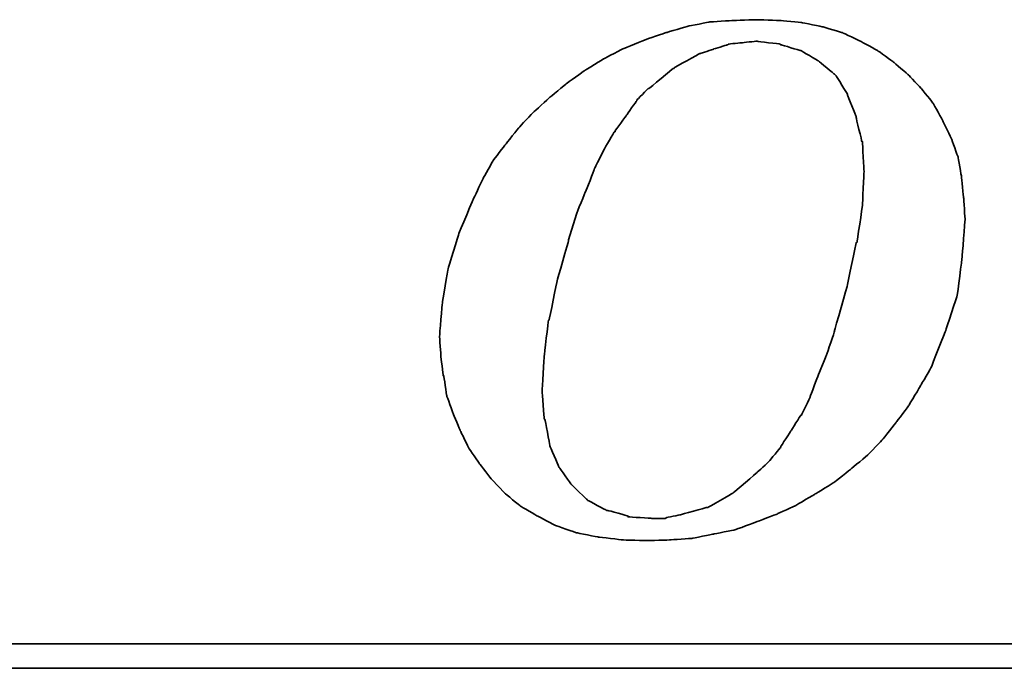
# Model space of a CAD drawing. Header units: millimetres. Extents: x 39 to 159, y 185 to 239.
# Tile 32 of 52: x 112.14 to 113.91, y 211.8 to 212.97. Entities that reach past the tile are written whole.
import ezdxf

# ---------------------------------------------------------------- set-up
doc = ezdxf.new("R2010")
doc.units = ezdxf.units.MM
doc.header["$LTSCALE"] = 0.1
doc.layers.add('DIM', color=4, linetype='CONTINUOUS')
doc.layers.add('layer 1', color=7, linetype='CONTINUOUS')

# ---------------------------------------------------------------- blocks, each defined once
blk = doc.blocks.new('TBI MOTION logo(完整正式版)')
at = {"layer": 'layer 1', "color": 22, "lineweight": 35}
for points, knots in [([(-11.34375, -6.98375), (-11.34375, -6.98375), (-10.91375, -7.43875), (-10.91375, -7.43875), (-10.91375, -7.43875), (-10.91375, -7.43875), (-10.38625, -7.87125), (-10.38625, -7.87125), (-10.38625, -7.87125), (-10.38625, -7.87125), (-9.81125, -8.20375), (-9.81125, -8.20375), (-9.81125, -8.20375), (-9.81125, -8.20375), (-9.21125, -8.51875), (-9.21125, -8.51875), (-9.21125, -8.51875), (-9.21125, -8.51875), (-8.51625, -8.75875), (-8.51625, -8.75875), (-8.51625, -8.75875), (-8.51625, -8.75875), (-7.77125, -8.90375), (-7.77125, -8.90375), (-7.77125, -8.90375), (-7.77125, -8.90375), (-6.97875, -8.99875), (-6.97875, -8.99875), (-6.97875, -8.99875), (-6.97875, -8.99875), (-6.14125, -9.02375), (-6.14125, -9.02375), (-6.14125, -9.02375), (-6.14125, -9.02375), (-5.37125, -8.99875), (-5.37125, -8.99875), (-5.37125, -8.99875), (-5.37125, -8.99875), (-4.65375, -8.94875), (-4.65375, -8.94875), (-4.65375, -8.94875), (-4.65375, -8.94875), (-3.93375, -8.80625), (-3.93375, -8.80625), (-3.93375, -8.80625), (-3.93375, -8.80625), (-3.21375, -8.66375), (-3.21375, -8.66375), (-3.21375, -8.66375), (-3.21375, -8.66375), (-2.49375, -8.39875), (-2.49375, -8.39875), (-2.49375, -8.39875), (-2.49375, -8.39875), (-1.79875, -8.13375), (-1.79875, -8.13375), (-1.79875, -8.13375), (-1.79875, -8.13375), (-1.17375, -7.84375), (-1.17375, -7.84375), (-1.17375, -7.84375), (-1.17375, -7.84375), (-0.52375, -7.46375), (-0.52375, -7.46375), (-0.52375, -7.46375), (-0.52375, -7.46375), (0.10124, -7.07875), (0.10124, -7.07875), (0.10124, -7.07875), (0.10124, -7.07875), (0.67625, -6.62375), (0.67625, -6.62375), (0.67625, -6.62375), (0.67625, -6.62375), (1.24874, -6.14375), (1.24874, -6.14375), (1.24874, -6.14375), (1.24874, -6.14375), (1.72874, -5.64125), (1.72874, -5.64125), (1.72874, -5.64125), (1.72874, -5.64125), (2.18624, -5.06375), (2.18624, -5.06375), (2.18624, -5.06375), (2.18624, -5.06375), (2.61625, -4.48874), (2.61625, -4.48874), (2.61625, -4.48874), (2.61625, -4.48874), (3.00125, -3.83874), (3.00125, -3.83874), (3.00125, -3.83874), (3.00125, -3.83874), (3.36124, -3.21374), (3.36124, -3.21374), (3.36124, -3.21374), (3.36124, -3.21374), (3.84374, -1.99125), (3.84374, -1.99125), (3.84374, -1.99125), (3.84374, -1.99125), (4.22625, -0.81875), (4.22625, -0.81875), (4.22625, -0.81875), (4.22625, -0.81875), (4.39125, 0.45624), (4.39125, 0.45624), (4.39125, 0.45624), (4.39125, 0.45624), (4.48874, 1.70124), (4.48874, 1.70124), (4.48874, 1.70124), (4.48874, 1.70124), (4.43874, 2.44625), (4.43874, 2.44625), (4.43874, 2.44625), (4.43874, 2.44625), (4.36874, 3.14125), (4.36874, 3.14125), (4.36874, 3.14125), (4.36874, 3.14125), (4.25125, 3.81125), (4.25125, 3.81125), (4.25125, 3.81125), (4.25125, 3.81125), (4.03124, 4.41125), (4.03124, 4.41125), (4.03124, 4.41125), (4.03124, 4.41125), (3.74374, 5.01125), (3.74374, 5.01125), (3.74374, 5.01125), (3.74374, 5.01125), (3.43124, 5.58875), (3.43124, 5.58875), (3.43124, 5.58875), (3.43124, 5.58875), (3.02625, 6.09125), (3.02625, 6.09125), (3.02625, 6.09125), (3.02625, 6.09125), (2.59374, 6.54875), (2.59374, 6.54875), (2.59374, 6.54875), (2.59374, 6.54875), (2.09124, 6.98125), (2.09124, 6.98125), (2.09124, 6.98125), (2.09124, 6.98125), (1.56124, 7.36625), (1.56124, 7.36625), (1.56124, 7.36625), (1.56124, 7.36625), (0.98624, 7.67625), (0.98624, 7.67625), (0.98624, 7.67625), (0.98624, 7.67625), (0.38624, 7.96375), (0.38624, 7.96375), (0.38624, 7.96375), (0.38624, 7.96375), (-0.25875, 8.15625), (-0.25875, 8.15625), (-0.25875, 8.15625), (-0.25875, 8.15625), (-0.98125, 8.30125), (-0.98125, 8.30125), (-0.98125, 8.30125), (-0.98125, 8.30125), (-1.70124, 8.37125), (-1.70124, 8.37125), (-1.70124, 8.37125), (-1.70124, 8.37125), (-2.49375, 8.39624), (-2.49375, 8.39624), (-2.49375, 8.39624), (-2.49375, 8.39624), (-3.28625, 8.37125), (-3.28625, 8.37125), (-3.28625, 8.37125), (-3.28625, 8.37125), (-4.05125, 8.32125), (-4.05125, 8.32125), (-4.05125, 8.32125), (-4.05125, 8.32125), (-4.77375, 8.18125), (-4.77375, 8.18125), (-4.77375, 8.18125), (-4.77375, 8.18125), (-5.51625, 7.96375), (-5.51625, 7.96375), (-5.51625, 7.96375), (-5.51625, 7.96375), (-6.21125, 7.72625), (-6.21125, 7.72625), (-6.21125, 7.72625), (-6.21125, 7.72625), (-6.92875, 7.43625), (-6.92875, 7.43625), (-6.92875, 7.43625), (-6.92875, 7.43625), (-7.57875, 7.10125), (-7.57875, 7.10125), (-7.57875, 7.10125), (-7.57875, 7.10125), (-8.24875, 6.69125), (-8.24875, 6.69125), (-8.24875, 6.69125), (-8.24875, 6.69125), (-8.84875, 6.26125), (-8.84875, 6.26125), (-8.84875, 6.26125), (-8.84875, 6.26125), (-9.42625, 5.78125), (-9.42625, 5.78125), (-9.42625, 5.78125), (-9.42625, 5.78125), (-9.95375, 5.30125), (-9.95375, 5.30125), (-9.95375, 5.30125), (-9.95375, 5.30125), (-10.43375, 4.79624), (-10.43375, 4.79624), (-10.43375, 4.79624), (-10.43375, 4.79624), (-10.88875, 4.22125), (-10.88875, 4.22125), (-10.88875, 4.22125), (-10.88875, 4.22125), (-11.29875, 3.69375), (-11.29875, 3.69375), (-11.29875, 3.69375), (-11.29875, 3.69375), (-11.63375, 3.09125), (-11.63375, 3.09125), (-11.63375, 3.09125), (-11.63375, 3.09125), (-11.91875, 2.49625), (-11.91875, 2.49625), (-11.91875, 2.49625), (-11.91875, 2.49625), (-12.44875, 1.24625), (-12.44875, 1.24625), (-12.44875, 1.24625), (-12.44875, 1.24625), (-12.80875, 0.06874), (-12.80875, 0.06874), (-12.80875, 0.06874), (-12.80875, 0.06874), (-12.99875, -1.07875), (-12.99875, -1.07875), (-12.99875, -1.07875), (-12.99875, -1.07875), (-13.09375, -2.18375), (-13.09375, -2.18375), (-13.09375, -2.18375), (-13.09375, -2.18375), (-13.04875, -2.85375), (-13.04875, -2.85375), (-13.04875, -2.85375), (-13.04875, -2.85375), (-12.97375, -3.50375), (-12.97375, -3.50375), (-12.97375, -3.50375), (-12.97375, -3.50375), (-12.95375, -3.50375), (-12.95375, -3.50375), (-12.95375, -3.50375), (-12.95375, -3.50375), (-12.85375, -4.17375), (-12.85375, -4.17375), (-12.85375, -4.17375), (-12.85375, -4.17375), (-12.63875, -4.77624), (-12.63875, -4.77624), (-12.63875, -4.77624), (-12.63875, -4.77624), (-12.39875, -5.35125), (-12.39875, -5.35125), (-12.39875, -5.35125), (-12.39875, -5.35125), (-12.11375, -5.92875), (-12.11375, -5.92875), (-12.11375, -5.92875), (-12.11375, -5.92875), (-11.75375, -6.45375), (-11.75375, -6.45375), (-11.75375, -6.45375), (-11.75375, -6.45375), (-11.34375, -6.98375), (-11.34375, -6.98375)], [0, 0, 0, 0, 0.01369863, 0.01369863, 0.01369863, 0.01369864, 0.02739726, 0.02739726, 0.02739726, 0.02739727, 0.04109589, 0.04109589, 0.04109589, 0.0410959, 0.05479452, 0.05479452, 0.05479452, 0.05479453, 0.06849315, 0.06849315, 0.06849315, 0.06849316, 0.08219178, 0.08219178, 0.08219178, 0.08219179, 0.09589041, 0.09589041, 0.09589041, 0.09589042, 0.10958904, 0.10958904, 0.10958904, 0.10958905, 0.12328767, 0.12328767, 0.12328767, 0.12328768, 0.1369863, 0.1369863, 0.1369863, 0.13698631, 0.15068493, 0.15068493, 0.15068493, 0.15068494, 0.16438356, 0.16438356, 0.16438356, 0.16438357, 0.17808219, 0.17808219, 0.17808219, 0.1780822, 0.19178082, 0.19178082, 0.19178082, 0.19178083, 0.20547945, 0.20547945, 0.20547945, 0.20547946, 0.21917808, 0.21917808, 0.21917808, 0.21917809, 0.23287671, 0.23287671, 0.23287671, 0.23287672, 0.24657534, 0.24657534, 0.24657534, 0.24657535, 0.26027397, 0.26027397, 0.26027397, 0.26027398, 0.2739726, 0.2739726, 0.2739726, 0.27397261, 0.28767123, 0.28767123, 0.28767123, 0.28767124, 0.30136986, 0.30136986, 0.30136986, 0.30136987, 0.31506849, 0.31506849, 0.31506849, 0.3150685, 0.32876712, 0.32876712, 0.32876712, 0.32876713, 0.34246575, 0.34246575, 0.34246575, 0.34246576, 0.35616438, 0.35616438, 0.35616438, 0.35616439, 0.36986301, 0.36986301, 0.36986301, 0.36986302, 0.38356164, 0.38356164, 0.38356164, 0.38356165, 0.39726027, 0.39726027, 0.39726027, 0.39726028, 0.4109589, 0.4109589, 0.4109589, 0.41095891, 0.42465753, 0.42465753, 0.42465753, 0.42465754, 0.43835616, 0.43835616, 0.43835616, 0.43835617, 0.45205479, 0.45205479, 0.45205479, 0.4520548, 0.46575342, 0.46575342, 0.46575342, 0.46575343, 0.47945205, 0.47945205, 0.47945205, 0.47945206, 0.49315068, 0.49315068, 0.49315068, 0.49315069, 0.50684932, 0.50684932, 0.50684932, 0.50684933, 0.52054795, 0.52054795, 0.52054795, 0.52054796, 0.53424658, 0.53424658, 0.53424658, 0.53424659, 0.54794521, 0.54794521, 0.54794521, 0.54794522, 0.56164384, 0.56164384, 0.56164384, 0.56164385, 0.57534247, 0.57534247, 0.57534247, 0.57534248, 0.5890411, 0.5890411, 0.5890411, 0.58904111, 0.60273973, 0.60273973, 0.60273973, 0.60273974, 0.61643836, 0.61643836, 0.61643836, 0.61643837, 0.63013699, 0.63013699, 0.63013699, 0.630137, 0.64383562, 0.64383562, 0.64383562, 0.64383563, 0.65753425, 0.65753425, 0.65753425, 0.65753426, 0.67123288, 0.67123288, 0.67123288, 0.67123289, 0.68493151, 0.68493151, 0.68493151, 0.68493152, 0.69863014, 0.69863014, 0.69863014, 0.69863015, 0.71232877, 0.71232877, 0.71232877, 0.71232878, 0.7260274, 0.7260274, 0.7260274, 0.72602741, 0.73972603, 0.73972603, 0.73972603, 0.73972604, 0.75342466, 0.75342466, 0.75342466, 0.75342467, 0.76712329, 0.76712329, 0.76712329, 0.7671233, 0.78082192, 0.78082192, 0.78082192, 0.78082193, 0.79452055, 0.79452055, 0.79452055, 0.79452056, 0.80821918, 0.80821918, 0.80821918, 0.80821919, 0.82191781, 0.82191781, 0.82191781, 0.82191782, 0.83561644, 0.83561644, 0.83561644, 0.83561645, 0.84931507, 0.84931507, 0.84931507, 0.84931508, 0.8630137, 0.8630137, 0.8630137, 0.86301371, 0.87671233, 0.87671233, 0.87671233, 0.87671234, 0.89041096, 0.89041096, 0.89041096, 0.89041097, 0.90410959, 0.90410959, 0.90410959, 0.9041096, 0.91780822, 0.91780822, 0.91780822, 0.91780823, 0.93150685, 0.93150685, 0.93150685, 0.93150686, 0.94520548, 0.94520548, 0.94520548, 0.94520549, 0.95890411, 0.95890411, 0.95890411, 0.95890412, 0.97260274, 0.97260274, 0.97260274, 0.97260275, 0.98630137, 0.98630137, 0.98630137, 0.98630138, 1, 1, 1, 1]), ([(-8.77875, 1.03124), (-8.77875, 1.03124), (-8.51625, 1.89625), (-8.51625, 1.89625), (-8.51625, 1.89625), (-8.51625, 1.89625), (-8.20375, 2.66375), (-8.20375, 2.66375), (-8.20375, 2.66375), (-8.20375, 2.66375), (-7.91625, 3.38125), (-7.91625, 3.38125), (-7.91625, 3.38125), (-7.91625, 3.38125), (-7.91625, 3.40624), (-7.91625, 3.40624), (-7.91625, 3.40624), (-7.91625, 3.40624), (-7.57875, 4.07624), (-7.57875, 4.07624), (-7.57875, 4.07624), (-7.57875, 4.07624), (-7.24375, 4.65125), (-7.24375, 4.65125), (-7.24375, 4.65125), (-7.24375, 4.65125), (-7.21875, 4.65125), (-7.21875, 4.65125), (-7.21875, 4.65125), (-7.21875, 4.65125), (-7.21875, 4.67624), (-7.21875, 4.67624), (-7.21875, 4.67624), (-7.21875, 4.67624), (-6.83625, 5.20375), (-6.83625, 5.20375), (-6.83625, 5.20375), (-6.83625, 5.20375), (-6.49875, 5.68625), (-6.49875, 5.68625), (-6.49875, 5.68625), (-6.49875, 5.68625), (-6.49875, 5.70625), (-6.49875, 5.70625), (-6.49875, 5.70625), (-6.49875, 5.70625), (-6.11625, 6.09125), (-6.11625, 6.09125), (-6.11625, 6.09125), (-6.11625, 6.09125), (-6.09125, 6.09125), (-6.09125, 6.09125), (-6.09125, 6.09125), (-6.09125, 6.09125), (-5.27375, 6.76625), (-5.27375, 6.76625), (-5.27375, 6.76625), (-5.27375, 6.76625), (-5.24875, 6.76625), (-5.24875, 6.76625), (-5.24875, 6.76625), (-5.24875, 6.76625), (-5.24875, 6.78625), (-5.24875, 6.78625), (-5.24875, 6.78625), (-5.24875, 6.78625), (-4.38875, 7.26624), (-4.38875, 7.26624), (-4.38875, 7.26624), (-4.38875, 7.26624), (-4.36125, 7.26624), (-4.36125, 7.26624), (-4.36125, 7.26624), (-4.36125, 7.26624), (-3.93375, 7.41125), (-3.93375, 7.41125), (-3.93375, 7.41125), (-3.93375, 7.41125), (-3.47375, 7.55625), (-3.47375, 7.55625), (-3.47375, 7.55625), (-3.47375, 7.55625), (-3.45375, 7.55625), (-3.45375, 7.55625), (-3.45375, 7.55625), (-3.45375, 7.55625), (-3.42875, 7.58124), (-3.42875, 7.58124), (-3.42875, 7.58124), (-3.42875, 7.58124), (-2.97375, 7.62625), (-2.97375, 7.62625), (-2.97375, 7.62625), (-2.97375, 7.62625), (-2.49375, 7.67625), (-2.49375, 7.67625), (-2.49375, 7.67625), (-2.49375, 7.67625), (-2.46875, 7.67625), (-2.46875, 7.67625), (-2.46875, 7.67625), (-2.46875, 7.67625), (-1.70124, 7.58124), (-1.70124, 7.58124), (-1.70124, 7.58124), (-1.70124, 7.58124), (-1.67875, 7.55625), (-1.67875, 7.55625), (-1.67875, 7.55625), (-1.67875, 7.55625), (-1.65375, 7.55625), (-1.65375, 7.55625), (-1.65375, 7.55625), (-1.65375, 7.55625), (-1.03125, 7.36625), (-1.03125, 7.36625), (-1.03125, 7.36625), (-1.03125, 7.36625), (-1.00625, 7.36625), (-1.00625, 7.36625), (-1.00625, 7.36625), (-1.00625, 7.36625), (-0.43124, 7.02624), (-0.43124, 7.02624), (-0.43124, 7.02624), (-0.43124, 7.02624), (-0.40625, 7.00624), (-0.40625, 7.00624), (-0.40625, 7.00624), (-0.40625, 7.00624), (0.12124, 6.57124), (0.12124, 6.57124), (0.12124, 6.57124), (0.12124, 6.57124), (0.14624, 6.54875), (0.14624, 6.54875), (0.14624, 6.54875), (0.14624, 6.54875), (0.17124, 6.52375), (0.17124, 6.52375), (0.17124, 6.52375), (0.17124, 6.52375), (0.55625, 5.89875), (0.55625, 5.89875), (0.55625, 5.89875), (0.55625, 5.89875), (0.55625, 5.87625), (0.55625, 5.87625), (0.55625, 5.87625), (0.55625, 5.87625), (0.84124, 5.15625), (0.84124, 5.15625), (0.84124, 5.15625), (0.84124, 5.15625), (0.84124, 5.13125), (0.84124, 5.13125), (0.84124, 5.13125), (0.84124, 5.13125), (1.03624, 4.31875), (1.03624, 4.31875), (1.03624, 4.31875), (1.03624, 4.31875), (1.05624, 4.31875), (1.05624, 4.31875), (1.05624, 4.31875), (1.05624, 4.31875), (1.05624, 4.29125), (1.05624, 4.29125), (1.05624, 4.29125), (1.05624, 4.29125), (1.10625, 3.33125), (1.10625, 3.33125), (1.10625, 3.33125), (1.10625, 3.33125), (1.10625, 3.30875), (1.10625, 3.30875), (1.10625, 3.30875), (1.10625, 3.30875), (1.05624, 2.20624), (1.05624, 2.20624), (1.05624, 2.20624), (1.05624, 2.20624), (1.05624, 2.18124), (1.05624, 2.18124), (1.05624, 2.18124), (1.05624, 2.18124), (0.86624, 0.93624), (0.86624, 0.93624), (0.86624, 0.93624), (0.86624, 0.93624), (0.84124, 0.93624), (0.84124, 0.93624), (0.84124, 0.93624), (0.84124, 0.93624), (0.55625, -0.45874), (0.55625, -0.45874), (0.55625, -0.45874), (0.55625, -0.45874), (0.12124, -1.99125), (0.12124, -1.99125), (0.12124, -1.99125), (0.12124, -1.99125), (0.12124, -2.01874), (0.12124, -2.01874), (0.12124, -2.01874), (0.12124, -2.01874), (-0.13874, -2.78375), (-0.13874, -2.78375), (-0.13874, -2.78375), (-0.13874, -2.78375), (-0.43124, -3.50375), (-0.43124, -3.50375), (-0.43124, -3.50375), (-0.43124, -3.50375), (-0.69375, -4.19875), (-0.69375, -4.19875), (-0.69375, -4.19875), (-0.69375, -4.19875), (-0.69375, -4.22375), (-0.69375, -4.22375), (-0.69375, -4.22375), (-0.69375, -4.22375), (-0.98125, -4.82374), (-0.98125, -4.82374), (-0.98125, -4.82374), (-0.98125, -4.82374), (-1.00625, -4.82374), (-1.00625, -4.82374), (-1.00625, -4.82374), (-1.00625, -4.82374), (-1.33875, -5.35125), (-1.33875, -5.35125), (-1.33875, -5.35125), (-1.33875, -5.35125), (-1.67875, -5.87875), (-1.67875, -5.87875), (-1.67875, -5.87875), (-1.67875, -5.87875), (-1.67875, -5.90375), (-1.67875, -5.90375), (-1.67875, -5.90375), (-1.67875, -5.90375), (-2.05875, -6.35875), (-2.05875, -6.35875), (-2.05875, -6.35875), (-2.05875, -6.35875), (-2.08375, -6.38375), (-2.08375, -6.38375), (-2.08375, -6.38375), (-2.08375, -6.38375), (-2.46875, -6.74375), (-2.46875, -6.74375), (-2.46875, -6.74375), (-2.46875, -6.74375), (-3.25875, -7.41625), (-3.25875, -7.41625), (-3.25875, -7.41625), (-3.25875, -7.41625), (-3.28625, -7.43875), (-3.28625, -7.43875), (-3.28625, -7.43875), (-3.28625, -7.43875), (-4.12375, -7.91875), (-4.12375, -7.91875), (-4.12375, -7.91875), (-4.12375, -7.91875), (-4.14875, -7.91875), (-4.14875, -7.91875), (-4.14875, -7.91875), (-4.14875, -7.91875), (-4.17125, -7.91875), (-4.17125, -7.91875), (-4.17125, -7.91875), (-4.17125, -7.91875), (-5.03375, -8.15875), (-5.03375, -8.15875), (-5.03375, -8.15875), (-5.03375, -8.15875), (-5.51625, -8.25625), (-5.51625, -8.25625), (-5.51625, -8.25625), (-5.51625, -8.25625), (-5.54125, -8.27875), (-5.54125, -8.27875), (-5.54125, -8.27875), (-5.54125, -8.27875), (-5.56375, -8.27875), (-5.56375, -8.27875), (-5.56375, -8.27875), (-5.56375, -8.27875), (-5.99625, -8.27875), (-5.99625, -8.27875), (-5.99625, -8.27875), (-5.99625, -8.27875), (-6.76375, -8.23125), (-6.76375, -8.23125), (-6.76375, -8.23125), (-6.76375, -8.23125), (-6.78875, -8.23125), (-6.78875, -8.23125), (-6.78875, -8.23125), (-6.78875, -8.23125), (-6.78875, -8.20375), (-6.78875, -8.20375), (-6.78875, -8.20375), (-6.78875, -8.20375), (-7.45875, -8.01375), (-7.45875, -8.01375), (-7.45875, -8.01375), (-7.45875, -8.01375), (-7.48375, -8.01375), (-7.48375, -8.01375), (-7.48375, -8.01375), (-7.48375, -8.01375), (-7.50875, -8.01375), (-7.50875, -8.01375), (-7.50875, -8.01375), (-7.50875, -8.01375), (-8.13125, -7.67875), (-8.13125, -7.67875), (-8.13125, -7.67875), (-8.13125, -7.67875), (-8.15625, -7.65375), (-8.15625, -7.65375), (-8.15625, -7.65375), (-8.15625, -7.65375), (-8.65875, -7.17375), (-8.65875, -7.17375), (-8.65875, -7.17375), (-8.65875, -7.17375), (-8.68375, -7.14875), (-8.68375, -7.14875), (-8.68375, -7.14875), (-8.68375, -7.14875), (-9.08875, -6.57375), (-9.08875, -6.57375), (-9.08875, -6.57375), (-9.08875, -6.57375), (-9.11375, -6.54875), (-9.11375, -6.54875), (-9.11375, -6.54875), (-9.11375, -6.54875), (-9.11375, -6.52875), (-9.11375, -6.52875), (-9.11375, -6.52875), (-9.11375, -6.52875), (-9.40375, -5.85375), (-9.40375, -5.85375), (-9.40375, -5.85375), (-9.40375, -5.85375), (-9.40375, -5.82875), (-9.40375, -5.82875), (-9.40375, -5.82875), (-9.40375, -5.82875), (-9.56875, -4.96875), (-9.56875, -4.96875), (-9.56875, -4.96875), (-9.56875, -4.96875), (-9.59375, -4.94375), (-9.59375, -4.94375), (-9.59375, -4.94375), (-9.59375, -4.94375), (-9.66375, -4.03375), (-9.66375, -4.03375), (-9.66375, -4.03375), (-9.66375, -4.03375), (-9.66375, -4.00875), (-9.66375, -4.00875), (-9.66375, -4.00875), (-9.66375, -4.00875), (-9.59375, -2.85375), (-9.59375, -2.85375), (-9.59375, -2.85375), (-9.59375, -2.85375), (-9.45125, -1.65875), (-9.45125, -1.65875), (-9.45125, -1.65875), (-9.45125, -1.65875), (-9.42625, -1.63375), (-9.42625, -1.63375), (-9.42625, -1.63375), (-9.42625, -1.63375), (-9.16125, -0.33875), (-9.16125, -0.33875), (-9.16125, -0.33875), (-9.16125, -0.33875), (-8.77875, 1.00624), (-8.77875, 1.00624), (-8.77875, 1.00624), (-8.77875, 1.00624), (-8.77875, 1.03124), (-8.77875, 1.03124)], [0, 0, 0, 0, 0.01020408, 0.01020408, 0.01020408, 0.01020409, 0.02040816, 0.02040816, 0.02040816, 0.02040817, 0.03061224, 0.03061224, 0.03061224, 0.03061225, 0.04081633, 0.04081633, 0.04081633, 0.04081634, 0.05102041, 0.05102041, 0.05102041, 0.05102042, 0.06122449, 0.06122449, 0.06122449, 0.0612245, 0.07142857, 0.07142857, 0.07142857, 0.07142858, 0.08163265, 0.08163265, 0.08163265, 0.08163266, 0.09183673, 0.09183673, 0.09183673, 0.09183674, 0.10204082, 0.10204082, 0.10204082, 0.10204083, 0.1122449, 0.1122449, 0.1122449, 0.11224491, 0.12244898, 0.12244898, 0.12244898, 0.12244899, 0.13265306, 0.13265306, 0.13265306, 0.13265307, 0.14285714, 0.14285714, 0.14285714, 0.14285715, 0.15306122, 0.15306122, 0.15306122, 0.15306123, 0.16326531, 0.16326531, 0.16326531, 0.16326532, 0.17346939, 0.17346939, 0.17346939, 0.1734694, 0.18367347, 0.18367347, 0.18367347, 0.18367348, 0.19387755, 0.19387755, 0.19387755, 0.19387756, 0.20408163, 0.20408163, 0.20408163, 0.20408164, 0.21428571, 0.21428571, 0.21428571, 0.21428572, 0.2244898, 0.2244898, 0.2244898, 0.22448981, 0.23469388, 0.23469388, 0.23469388, 0.23469389, 0.24489796, 0.24489796, 0.24489796, 0.24489797, 0.25510204, 0.25510204, 0.25510204, 0.25510205, 0.26530612, 0.26530612, 0.26530612, 0.26530613, 0.2755102, 0.2755102, 0.2755102, 0.27551021, 0.28571429, 0.28571429, 0.28571429, 0.2857143, 0.29591837, 0.29591837, 0.29591837, 0.29591838, 0.30612245, 0.30612245, 0.30612245, 0.30612246, 0.31632653, 0.31632653, 0.31632653, 0.31632654, 0.32653061, 0.32653061, 0.32653061, 0.32653062, 0.33673469, 0.33673469, 0.33673469, 0.3367347, 0.34693878, 0.34693878, 0.34693878, 0.34693879, 0.35714286, 0.35714286, 0.35714286, 0.35714287, 0.36734694, 0.36734694, 0.36734694, 0.36734695, 0.37755102, 0.37755102, 0.37755102, 0.37755103, 0.3877551, 0.3877551, 0.3877551, 0.38775511, 0.39795918, 0.39795918, 0.39795918, 0.39795919, 0.40816327, 0.40816327, 0.40816327, 0.40816328, 0.41836735, 0.41836735, 0.41836735, 0.41836736, 0.42857143, 0.42857143, 0.42857143, 0.42857144, 0.43877551, 0.43877551, 0.43877551, 0.43877552, 0.44897959, 0.44897959, 0.44897959, 0.4489796, 0.45918367, 0.45918367, 0.45918367, 0.45918368, 0.46938776, 0.46938776, 0.46938776, 0.46938777, 0.47959184, 0.47959184, 0.47959184, 0.47959185, 0.48979592, 0.48979592, 0.48979592, 0.48979593, 0.5, 0.5, 0.5, 0.50000001, 0.51020408, 0.51020408, 0.51020408, 0.51020409, 0.52040816, 0.52040816, 0.52040816, 0.52040817, 0.53061224, 0.53061224, 0.53061224, 0.53061225, 0.54081633, 0.54081633, 0.54081633, 0.54081634, 0.55102041, 0.55102041, 0.55102041, 0.55102042, 0.56122449, 0.56122449, 0.56122449, 0.5612245, 0.57142857, 0.57142857, 0.57142857, 0.57142858, 0.58163265, 0.58163265, 0.58163265, 0.58163266, 0.59183673, 0.59183673, 0.59183673, 0.59183674, 0.60204082, 0.60204082, 0.60204082, 0.60204083, 0.6122449, 0.6122449, 0.6122449, 0.61224491, 0.62244898, 0.62244898, 0.62244898, 0.62244899, 0.63265306, 0.63265306, 0.63265306, 0.63265307, 0.64285714, 0.64285714, 0.64285714, 0.64285715, 0.65306122, 0.65306122, 0.65306122, 0.65306123, 0.66326531, 0.66326531, 0.66326531, 0.66326532, 0.67346939, 0.67346939, 0.67346939, 0.6734694, 0.68367347, 0.68367347, 0.68367347, 0.68367348, 0.69387755, 0.69387755, 0.69387755, 0.69387756, 0.70408163, 0.70408163, 0.70408163, 0.70408164, 0.71428571, 0.71428571, 0.71428571, 0.71428572, 0.7244898, 0.7244898, 0.7244898, 0.72448981, 0.73469388, 0.73469388, 0.73469388, 0.73469389, 0.74489796, 0.74489796, 0.74489796, 0.74489797, 0.75510204, 0.75510204, 0.75510204, 0.75510205, 0.76530612, 0.76530612, 0.76530612, 0.76530613, 0.7755102, 0.7755102, 0.7755102, 0.77551021, 0.78571429, 0.78571429, 0.78571429, 0.7857143, 0.79591837, 0.79591837, 0.79591837, 0.79591838, 0.80612245, 0.80612245, 0.80612245, 0.80612246, 0.81632653, 0.81632653, 0.81632653, 0.81632654, 0.82653061, 0.82653061, 0.82653061, 0.82653062, 0.83673469, 0.83673469, 0.83673469, 0.8367347, 0.84693878, 0.84693878, 0.84693878, 0.84693879, 0.85714286, 0.85714286, 0.85714286, 0.85714287, 0.86734694, 0.86734694, 0.86734694, 0.86734695, 0.87755102, 0.87755102, 0.87755102, 0.87755103, 0.8877551, 0.8877551, 0.8877551, 0.88775511, 0.89795918, 0.89795918, 0.89795918, 0.89795919, 0.90816327, 0.90816327, 0.90816327, 0.90816328, 0.91836735, 0.91836735, 0.91836735, 0.91836736, 0.92857143, 0.92857143, 0.92857143, 0.92857144, 0.93877551, 0.93877551, 0.93877551, 0.93877552, 0.94897959, 0.94897959, 0.94897959, 0.9489796, 0.95918367, 0.95918367, 0.95918367, 0.95918368, 0.96938776, 0.96938776, 0.96938776, 0.96938777, 0.97959184, 0.97959184, 0.97959184, 0.97959185, 0.98979592, 0.98979592, 0.98979592, 0.98979593, 1, 1, 1, 1]), ([(75.90875, -9.47875), (75.90875, -9.47875), (75.90875, -12.28625), (75.90875, -12.28625), (75.90875, -12.28625), (75.90875, -12.28625), (75.90875, -12.47875), (75.90875, -12.47875), (75.90875, -12.47875), (75.90875, -12.47875), (75.71625, -12.47875), (75.71625, -12.47875), (75.71625, -12.47875), (75.71625, -12.47875), (-88.32875, -12.47875), (-88.32875, -12.47875), (-88.32875, -12.47875), (-88.32875, -12.47875), (-88.32875, -13.29375), (-88.32875, -13.29375), (-88.32875, -13.29375), (-88.32875, -13.29375), (82.89125, -13.29375), (82.89125, -13.29375), (82.89125, -13.29375), (82.89125, -13.29375), (75.90875, -9.47875), (75.90875, -9.47875)], [0, 0, 0, 0, 0.14285714, 0.14285714, 0.14285714, 0.14285715, 0.28571429, 0.28571429, 0.28571429, 0.2857143, 0.42857143, 0.42857143, 0.42857143, 0.42857144, 0.57142857, 0.57142857, 0.57142857, 0.57142858, 0.71428571, 0.71428571, 0.71428571, 0.71428572, 0.85714286, 0.85714286, 0.85714286, 0.85714287, 1, 1, 1, 1])]:
    blk.add_open_spline(points, degree=3, knots=knots, dxfattribs=at)

msp = doc.modelspace()

# ---------------------------------------------------------------- block references
at = {"layer": 'DIM', "color": 0, "xscale": 0.0539424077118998, "yscale": 0.0539424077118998, "zscale": 0.0539424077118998}
msp.add_blockref('TBI MOTION logo(完整正式版)', (113.6008, 212.5138), dxfattribs=at)

doc.saveas('drawing.dxf')
